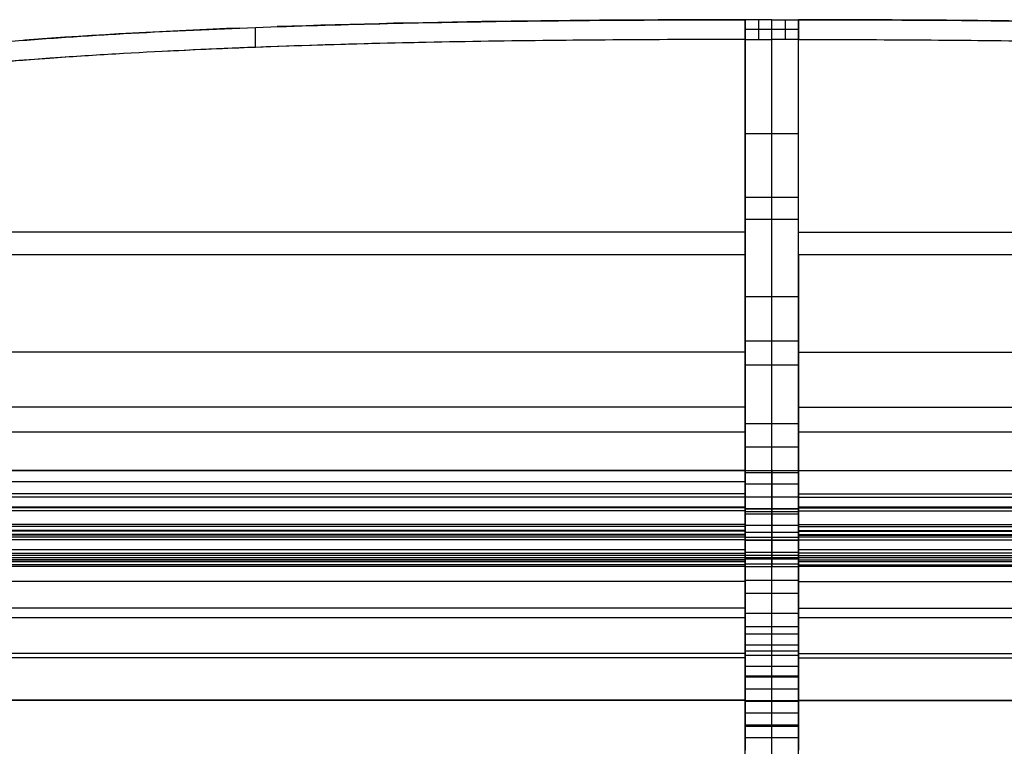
# Model space of a CAD drawing. Header units: millimetres. Extents: x -248 to 248, y -256 to 255.
# Tile 44 of 64: x -113 to 35, y 136 to 245. Entities that reach past the tile are written whole.
import ezdxf

# ---------------------------------------------------------------- set-up
doc = ezdxf.new("R2010")
doc.units = ezdxf.units.MM
doc.layers.add('Défaut', color=7, linetype='Continuous', true_color=0x000000)

msp = doc.modelspace()

# ---------------------------------------------------------------- linework, layer by layer
at = {"layer": 'Défaut'}
for points, degree, knots in [([(-152.36, 237.31, 793.59), (-149.34, 237.82, 794.2), (-146.31, 238.29, 794.74), (-140.23, 239.14, 795.75), (-137.17, 239.53, 796.2), (-127.99, 240.6, 797.45), (-121.83, 241.2, 798.13), (-112.57, 241.95, 798.99), (-109.47, 242.18, 799.25), (-103.29, 242.61, 799.73), (-100.19, 242.8, 799.94), (-90.9, 243.33, 800.54), (-84.71, 243.61, 800.86), (-66.11, 244.33, 801.66), (-53.69, 244.62, 801.98), (-28.86, 244.98, 802.38), (-16.43, 245.05, 802.45), (-4, 245.06, 802.46)], 3, [0, 0, 0, 0, 9.324033, 9.324033, 18.648066, 18.648066, 37.296133, 37.296133, 46.620166, 46.620166, 55.944199, 55.944199, 74.592266, 74.592266, 111.888398, 111.888398, 149.184531, 149.184531, 149.184531, 149.184531]), ([(-4, 177.53, 477.24), (-4, 174.78, 505.88), (-4, 172.04, 534.52), (-4, 168.95, 566.74), (-4, 168.6, 570.32), (-4, 167.95, 577.48), (-4, 167.69, 581.07), (-4, 167.12, 591.84), (-4, 166.99, 599.03), (-4, 167.39, 620.61), (-4, 168.69, 634.97), (-4, 173.34, 663.36), (-4, 176.69, 677.39), (-4, 185.36, 704.82), (-4, 190.68, 718.22), (-4, 203.2, 744.13), (-4, 210.39, 756.63), (-4, 226.48, 780.47), (-4, 235.39, 791.82), (-4, 245.06, 802.46)], 3, [0, 0, 0, 0, 86.354687, 86.354687, 97.149023, 97.149023, 107.943359, 107.943359, 129.532031, 129.532031, 172.709374, 172.709374, 215.886718, 215.886718, 259.064062, 259.064062, 302.241405, 302.241405, 345.418749, 345.418749, 345.418749, 345.418749]), ([(0, 177.53, 477.24), (0, 174.78, 505.88), (0, 172.04, 534.52), (0, 168.95, 566.74), (0, 168.6, 570.32), (0, 167.95, 577.48), (0, 167.69, 581.07), (0, 167.12, 591.84), (0, 166.99, 599.03), (0, 167.39, 620.61), (0, 168.69, 634.97), (0, 173.34, 663.36), (0, 176.69, 677.39), (0, 185.36, 704.82), (0, 190.68, 718.22), (0, 203.2, 744.13), (0, 210.39, 756.63), (0, 226.48, 780.47), (0, 235.39, 791.82), (0, 245.06, 802.46)], 3, [0, 0, 0, 0, 86.306865, 86.306865, 97.095223, 97.095223, 107.883582, 107.883582, 129.460298, 129.460298, 172.613731, 172.613731, 215.767163, 215.767163, 258.920596, 258.920596, 302.074029, 302.074029, 345.227461, 345.227461, 345.227461, 345.227461]), ([(4, 177.53, 477.24), (4, 175.67, 496.65), (4, 173.81, 516.06), (4, 171.02, 545.18), (4, 170.09, 554.88), (4, 168.93, 567.01), (4, 168.69, 569.44), (4, 168.23, 574.29), (4, 168.02, 576.72), (4, 167.5, 584.02), (4, 167.26, 588.88), (4, 166.7, 613.25), (4, 168.16, 632.79), (4, 174.83, 671.22), (4, 180.05, 690.11), (4, 194.05, 726.53), (4, 202.83, 744.05), (4, 222.58, 775.42), (4, 233.25, 789.46), (4, 245.06, 802.46), (4, 245.06, 802.46), (4, 245.06, 802.46), (4, 245.06, 802.46)], 3, [0, 0, 0, 0, 58.568489, 58.568489, 87.852733, 87.852733, 95.173795, 95.173795, 102.494856, 102.494856, 117.136978, 117.136978, 175.705467, 175.705467, 234.273956, 234.273956, 292.842445, 292.842445, 345.573812, 345.573812, 345.573812, 345.575062, 345.575062, 345.575062, 345.575062]), ([(152.36, 237.31, 793.59), (149.34, 237.82, 794.2), (146.31, 238.29, 794.74), (140.24, 239.14, 795.75), (137.19, 239.53, 796.2), (128.03, 240.6, 797.44), (121.89, 241.19, 798.12), (109.57, 242.2, 799.27), (103.38, 242.62, 799.74), (90.99, 243.32, 800.53), (84.79, 243.61, 800.85), (72.37, 244.09, 801.39), (66.16, 244.28, 801.6), (53.74, 244.59, 801.95), (47.52, 244.71, 802.08), (28.87, 244.98, 802.38), (16.44, 245.05, 802.45), (4, 245.06, 802.46)], 3, [-149.183769, -149.183769, -149.183769, -149.183769, -139.859784, -139.859784, -130.535798, -130.535798, -111.887827, -111.887827, -93.239856, -93.239856, -74.591885, -74.591885, -55.943914, -55.943914, -37.295942, -37.295942, 0, 0, 0, 0]), ([(-77.41, 243.9, 801.17), (-77.41, 242.41, 802.51), (-77.41, 240.92, 803.84), (-77.41, 240.92, 803.84), (-77.41, 240.92, 803.84)], 2, [0.000003, 0.000003, 0.000003, 1, 1, 1.000088, 1.000088, 1.000088]), ([(-4, 242.1, 805.15), (-16.43, 242.09, 805.14), (-28.86, 242.02, 805.06), (-53.7, 241.66, 804.66), (-66.11, 241.36, 804.34), (-84.72, 240.63, 803.52), (-90.91, 240.34, 803.2), (-100.2, 239.81, 802.6), (-103.3, 239.61, 802.38), (-109.49, 239.18, 801.89), (-112.58, 238.95, 801.63), (-121.84, 238.18, 800.76), (-128, 237.58, 800.07), (-137.18, 236.49, 798.81), (-140.23, 236.1, 798.35), (-146.32, 235.23, 797.33), (-149.35, 234.76, 796.77), (-152.36, 234.25, 796.16)], 3, [0, 0, 0, 0, 37.301529, 37.301529, 74.603058, 74.603058, 93.253822, 93.253822, 102.579205, 102.579205, 111.904587, 111.904587, 130.555351, 130.555351, 139.880733, 139.880733, 149.206116, 149.206116, 149.206116, 149.206116]), ([(-4, 209.84, 762.69), (-4, 219.32, 777.75), (-4, 230.13, 791.98), (-4, 242.1, 805.15), (-4, 242.1, 805.15), (-4, 242.1, 805.15), (-4, 242.1, 805.15)], 3, [292.649289, 292.649289, 292.649289, 292.649289, 345.345875, 345.345875, 345.345875, 345.346194, 345.346194, 345.346194, 345.346194]), ([(4, 215.12, 770.79), (4, 223.27, 782.87), (4, 232.3, 794.36), (4, 242.1, 805.15), (4, 242.1, 805.15), (4, 242.1, 805.15), (4, 242.1, 805.15)], 3, [0, 0, 0, 0, 43.764811, 43.764811, 43.764811, 43.765134, 43.765134, 43.765134, 43.765134]), ([(4, 242.1, 805.15), (16.44, 242.09, 805.14), (28.88, 242.02, 805.06), (47.53, 241.75, 804.76), (53.75, 241.63, 804.63), (66.17, 241.31, 804.28), (72.38, 241.12, 804.06), (84.8, 240.63, 803.52), (91, 240.34, 803.19), (103.39, 239.62, 802.39), (109.58, 239.2, 801.91), (121.9, 238.18, 800.75), (128.04, 237.58, 800.06), (137.2, 236.49, 798.8), (140.25, 236.1, 798.34), (146.32, 235.23, 797.33), (149.34, 234.76, 796.78), (152.36, 234.25, 796.16)], 3, [-149.205333, -149.205333, -149.205333, -149.205333, -111.904, -111.904, -93.253333, -93.253333, -74.602667, -74.602667, -55.952, -55.952, -37.301333, -37.301333, -18.650667, -18.650667, -9.325333, -9.325333, 0, 0, 0, 0]), ([(4, 242.1, 805.15), (4, 242.1, 805.15), (4, 242.1, 805.15), (4.11, 242.1, 805.15), (4.22, 242.1, 805.15)], 2, [-227.3416326, -227.3416326, -227.3416326, -227.3416325, -227.3416325, -227.1138197, -227.1138197, -227.1138197]), ([(4, 209.84, 762.69), (4, 219.32, 777.75), (4, 230.13, 791.98), (4, 242.1, 805.15), (4, 242.1, 805.15), (4, 242.1, 805.15), (4, 242.1, 805.15)], 3, [292.649289, 292.649289, 292.649289, 292.649289, 345.345875, 345.345875, 345.345875, 345.346194, 345.346194, 345.346194, 345.346194]), ([(-50.16, 241.69, 804.7), (-59.33, 241.51, 804.5), (-68.45, 241.26, 804.22), (-81.72, 240.75, 803.66), (-86.08, 240.56, 803.45), (-90.46, 240.34, 803.2)], 3, [-470.848434, -470.848434, -470.848434, -470.848434, -443.516434, -443.516434, -430.359123, -430.359123, -430.359123, -430.359123]), ([(-102.58, 239.65, 802.42), (-106.79, 239.38, 802.12), (-110.98, 239.08, 801.78), (-119.52, 238.38, 800.98), (-123.99, 237.97, 800.51), (-128.47, 237.49, 799.96)], 3, [-418.206963, -418.206963, -418.206963, -418.206963, -405.510123, -405.510123, -392.015682, -392.015682, -392.015682, -392.015682]), ([(-4, -241.52, 399.33), (-4, -241.39, 404.36), (-4, -241.26, 409.39), (-4, -241.1, 415.68), (-4, -241.06, 416.93), (-4, -241, 419.45), (-4, -240.97, 420.71), (-4, -240.63, 424.46), (-4, -240.18, 426.95), (-4, -238.12, 434.21), (-4, -235.82, 438.79), (-4, -229.7, 446.77), (-4, -225.87, 450.17), (-4, -217.23, 455.33), (-4, -212.41, 457.08), (-4, -206.21, 458.09), (-4, -204.96, 458.23), (-4, -202.44, 458.37), (-4, -201.19, 458.38), (-4, -197.41, 458.33), (-4, -194.9, 458.19), (-4, -182.34, 457.55), (-4, -172.29, 457.03), (-4, -122.04, 454.48), (-4, -81.84, 452.47), (-4, -1.44, 448.45), (-4, 38.76, 446.44), (-4, 89, 443.89), (-4, 99.05, 443.38), (-4, 114.13, 442.6), (-4, 119.15, 442.35), (-4, 126.69, 441.96), (-4, 129.2, 441.83), (-4, 132.97, 441.64), (-4, 134.23, 441.57), (-4, 136.74, 441.44), (-4, 137.99, 441.37), (-4, 140.51, 441.27), (-4, 141.76, 441.22), (-4, 144.28, 441.19), (-4, 145.54, 441.2), (-4, 148.05, 441.34), (-4, 149.3, 441.46), (-4, 151.78, 441.89), (-4, 153.01, 442.19), (-4, 156.62, 443.29), (-4, 158.95, 444.27), (-4, 163.31, 446.78), (-4, 165.35, 448.28), (-4, 170.88, 453.42), (-4, 173.75, 457.71), (-4, 177.32, 467.12), (-4, 178.01, 472.24), (-4, 177.53, 477.24)], 3, [0, 0, 0, 0, 15.112099, 15.112099, 18.890124, 18.890124, 22.668148, 22.668148, 30.224198, 30.224198, 45.336297, 45.336297, 60.448396, 60.448396, 75.560495, 75.560495, 79.33852, 79.33852, 83.116544, 83.116544, 90.672594, 90.672594, 120.896792, 120.896792, 241.793584, 241.793584, 362.690376, 362.690376, 392.914574, 392.914574, 408.026673, 408.026673, 415.582722, 415.582722, 419.360747, 419.360747, 423.138772, 423.138772, 426.916797, 426.916797, 430.694821, 430.694821, 434.472846, 434.472846, 438.250871, 438.250871, 445.80692, 445.80692, 453.36297, 453.36297, 468.475069, 468.475069, 483.587168, 483.587168, 483.587168, 483.587168]), ([(0, -241.52, 399.33), (0, -241.39, 404.36), (0, -241.26, 409.39), (0, -241.1, 415.68), (0, -241.06, 416.93), (0, -241, 419.45), (0, -240.97, 420.71), (0, -240.63, 424.46), (0, -240.18, 426.95), (0, -238.12, 434.21), (0, -235.82, 438.79), (0, -229.7, 446.77), (0, -225.87, 450.17), (0, -217.23, 455.33), (0, -212.41, 457.08), (0, -206.21, 458.09), (0, -204.96, 458.23), (0, -202.44, 458.37), (0, -201.19, 458.38), (0, -197.41, 458.33), (0, -194.9, 458.19), (0, -182.34, 457.55), (0, -172.29, 457.03), (0, -122.04, 454.48), (0, -81.84, 452.47), (0, -1.44, 448.45), (0, 38.76, 446.44), (0, 89, 443.89), (0, 99.05, 443.38), (0, 114.13, 442.6), (0, 119.15, 442.35), (0, 126.69, 441.96), (0, 129.2, 441.83), (0, 132.97, 441.64), (0, 134.23, 441.57), (0, 136.74, 441.44), (0, 137.99, 441.37), (0, 140.51, 441.27), (0, 141.76, 441.22), (0, 144.28, 441.19), (0, 145.54, 441.2), (0, 148.05, 441.34), (0, 149.3, 441.46), (0, 151.78, 441.89), (0, 153.01, 442.19), (0, 156.62, 443.29), (0, 158.95, 444.27), (0, 163.31, 446.78), (0, 165.35, 448.28), (0, 170.88, 453.42), (0, 173.75, 457.71), (0, 177.32, 467.12), (0, 178.01, 472.24), (0, 177.53, 477.24)], 3, [0, 0, 0, 0, 15.093693, 15.093693, 18.867116, 18.867116, 22.640539, 22.640539, 30.187386, 30.187386, 45.281078, 45.281078, 60.374771, 60.374771, 75.468464, 75.468464, 79.241887, 79.241887, 83.015311, 83.015311, 90.562157, 90.562157, 120.749543, 120.749543, 241.499085, 241.499085, 362.248628, 362.248628, 392.436014, 392.436014, 407.529706, 407.529706, 415.076553, 415.076553, 418.849976, 418.849976, 422.623399, 422.623399, 426.396822, 426.396822, 430.170246, 430.170246, 433.943669, 433.943669, 437.717092, 437.717092, 445.263939, 445.263939, 452.810785, 452.810785, 467.904478, 467.904478, 482.998171, 482.998171, 482.998171, 482.998171]), ([(4, -241.52, 399.33), (4, -241.43, 402.7), (4, -241.35, 406.06), (4, -241.2, 411.48), (4, -241.15, 413.53), (4, -241.07, 416.6), (4, -241.04, 417.63), (4, -240.99, 419.68), (4, -240.96, 420.7), (4, -240.71, 423.76), (4, -240.38, 425.79), (4, -239.43, 429.78), (4, -238.8, 431.73), (4, -236.46, 437.42), (4, -234.32, 440.97), (4, -229.06, 447.25), (4, -225.94, 449.98), (4, -219.02, 454.37), (4, -215.22, 456.04), (4, -209.28, 457.59), (4, -205.23, 458.37), (4, -199.08, 458.4), (4, -85.33, 452.57), (4, 28.73, 447.03), (4, 143.09, 441.11), (4, 150.17, 441.31), (4, 154.74, 442.64), (4, 161.31, 445.24), (4, 165.3, 447.94), (4, 171.81, 454.75), (4, 174.32, 458.86), (4, 177.41, 467.77), (4, 177.98, 472.55), (4, 177.53, 477.24)], 3, [0, 0, 0, 0, 10.115546, 10.115546, 16.271269, 16.271269, 19.34913, 19.34913, 22.426992, 22.426992, 28.582715, 28.582715, 34.738438, 34.738438, 47.049885, 47.049885, 59.361331, 59.361331, 71.672777, 71.672777, 77.8285, 83.984224, 90.139947, 419.875759, 426.954189, 434.032619, 441.111048, 441.111048, 455.267908, 455.267908, 469.424767, 469.424767, 483.581627, 483.581627, 483.581627, 483.581627]), ([(4, 175.86, 463.31), (97.95, 175.86, 463.31), (191.9, 175.86, 463.31), (191.9, 175.86, 463.31), (191.9, 175.86, 463.31)], 2, [-205.130639, -205.130639, -205.130639, 0, 0, 0, 0, 0]), ([(-50.47, 173.54, 476.86), (-120.9, 173.54, 476.86), (-191.32, 173.54, 476.86), (-191.32, 173.54, 476.86), (-191.32, 173.54, 476.86)], 2, [-154.239894, -154.239894, -154.239894, 0, 0, 0.000067, 0.000067, 0.000067]), ([(-4, 172.08, 464.62), (-4, 173.44, 468.53), (-4, 173.94, 472.75), (-4, 173.54, 476.86), (-4, 173.54, 476.86), (-4, 173.54, 476.86), (-4, 173.54, 476.86)], 3, [0, 0, 0, 0, 12.513978, 12.513978, 12.513978, 12.515827, 12.515827, 12.515827, 12.515827]), ([(-4, 165.31, 562.78), (-4, 168.06, 534.14), (-4, 170.8, 505.5), (-4, 173.54, 476.86), (-4, 173.54, 476.86), (-4, 173.54, 476.86), (-4, 173.54, 476.86)], 3, [0, 0, 0, 0, 86.308472, 86.308472, 86.308472, 86.308503, 86.308503, 86.308503, 86.308503]), ([(-4, 173.54, 476.86), (0, 173.54, 476.86), (4, 173.54, 476.86), (4, 173.54, 476.86), (4, 173.54, 476.86)], 2, [0, 0, 0, 8, 8, 8, 8, 8]), ([(0, 173.54, 476.86), (0, 173.54, 476.86), (0, 173.54, 476.86), (0, 173.54, 476.86), (0, 170.8, 505.5), (0, 168.06, 534.14), (0, 165.31, 562.78)], 3, [-0.001898, -0.001898, -0.001898, -0.001898, -0.001867, -0.001867, -0.001867, 86.306808, 86.306808, 86.306808, 86.306808]), ([(4, 171.8, 463.83), (4, 173.36, 467.96), (4, 173.97, 472.47), (4, 173.54, 476.86), (4, 173.54, 476.86), (4, 173.54, 476.86), (4, 173.54, 476.86)], 3, [467.904478, 467.904478, 467.904478, 467.904478, 482.998171, 482.998171, 482.998171, 483.000281, 483.000281, 483.000281, 483.000281]), ([(4, 165.31, 562.78), (4, 166.2, 553.55), (4, 167.08, 544.32), (4, 167.97, 535.09), (4, 169.83, 515.68), (4, 171.68, 496.27), (4, 173.54, 476.86), (4, 173.54, 476.86), (4, 173.54, 476.86), (4, 173.54, 476.86)], 3, [-86.308503, -86.308503, -86.308503, -86.308503, -58.497087, -58.497087, -58.497087, -0.001828, -0.001828, -0.001828, 0, 0, 0, 0]), ([(-4, 172.08, 464.62), (-97.95, 172.08, 464.62), (-191.9, 172.08, 464.62), (-191.9, 172.08, 464.62), (-191.9, 172.08, 464.62)], 2, [0, 0, 0, 187.903184, 187.903184, 187.903197, 187.903197, 187.903197]), ([(-4, 171.8, 463.83), (-4, 171.8, 463.83), (-4, 171.8, 463.83), (0, 171.8, 463.83), (4, 171.8, 463.83)], 2, [0, 0, 0, 0, 0, 8, 8, 8]), ([(-4, 171.8, 463.83), (-4, 171.8, 463.83), (-4, 171.8, 463.83), (-4, 171.8, 463.83), (-4, 170.43, 460.23), (-4, 168.33, 456.89), (-4, 165.67, 454.11)], 3, [-11.65346, -11.65346, -11.65346, -11.65346, -11.652133, -11.652133, -11.652133, 0, 0, 0, 0]), ([(-4, 165.67, 454.11), (-4, 168.33, 456.89), (-4, 170.43, 460.23), (-4, 171.8, 463.83), (-4, 171.8, 463.83), (-4, 171.8, 463.83), (-4, 171.8, 463.83)], 3, [454.731297, 454.731297, 454.731297, 454.731297, 467.904478, 467.904478, 467.904478, 467.905976, 467.905976, 467.905976, 467.905976]), ([(191.9, 172.08, 464.62), (191.9, 172.08, 464.62), (191.9, 172.08, 464.62), (97.95, 172.08, 464.62), (4, 172.08, 464.62)], 2, [0, 0, 0, 0.000012, 0.000012, 187.903197, 187.903197, 187.903197]), ([(4, 164.47, 452.93), (4, 167.7, 455.92), (4, 170.23, 459.71), (4, 171.8, 463.83), (4, 171.8, 463.83), (4, 171.8, 463.83), (4, 171.8, 463.83)], 3, [452.811504, 452.811504, 452.811504, 452.811504, 467.904478, 467.904478, 467.904478, 467.904478, 467.904478, 467.904478, 467.904478]), ([(-4, 169.44, 459.02), (-98.12, 169.44, 459.02), (-192.25, 169.44, 459.02), (-192.25, 169.44, 459.02), (-192.25, 169.44, 459.02)], 2, [-205.130639, -205.130639, -205.130639, 0, 0, 0.000009, 0.000009, 0.000009]), ([(4, 169.44, 459.02), (98.12, 169.44, 459.02), (192.25, 169.44, 459.02), (192.25, 169.44, 459.02), (192.25, 169.44, 459.02)], 2, [-205.130639, -205.130639, -205.130639, 0, 0, 0.000009, 0.000009, 0.000009]), ([(4, 168.12, 533.44), (4, 168.07, 533.99), (4, 168.02, 534.54), (4, 167.97, 535.09), (4, 167.04, 544.8), (4, 166.11, 554.5), (4, 165.18, 564.21)], 3, [56.868669, 56.868669, 56.868669, 56.868669, 58.529858, 58.529858, 58.529858, 87.794787, 87.794787, 87.794787, 87.794787]), ([(-228.34, 165.18, 564.21), (-228.34, 165.18, 564.21), (-228.34, 165.18, 564.21), (-116.17, 165.18, 564.21), (-4, 165.18, 564.21)], 2, [0, 0, 0, 0.000137, 0.000137, 224.34026, 224.34026, 224.34026]), ([(228.34, 165.18, 564.21), (228.34, 165.18, 564.21), (228.34, 165.18, 564.21), (116.17, 165.18, 564.21), (4, 165.18, 564.21)], 2, [-224.34026, -224.34026, -224.34026, -224.340123, -224.340123, 0, 0, 0]), ([(-4, 164.48, 571.48), (-116.04, 164.48, 571.48), (-228.09, 164.48, 571.48), (-228.09, 164.48, 571.48), (-228.09, 164.48, 571.48)], 2, [0, 0, 0, 224.089963, 224.089963, 224.090179, 224.090179, 224.090179]), ([(-4, 163.86, 578.86), (-115.92, 163.86, 578.86), (-227.84, 163.86, 578.86), (-227.84, 163.86, 578.86), (-227.84, 163.86, 578.86)], 2, [-223.841886, -223.841886, -223.841886, -0.000029, -0.000029, 0, 0, 0]), ([(-4, 164.47, 452.93), (-4, 164.47, 452.93), (-4, 164.47, 452.93), (-4, 164.47, 452.93), (-4, 162.85, 451.42), (-4, 161.06, 450.1), (-4, 159.14, 449)], 3, [0, 0, 0, 0, 0.000997, 0.000997, 0.000997, 6.651947, 6.651947, 6.651947, 6.651947]), ([(-4, 159.14, 449), (-4, 161.06, 450.1), (-4, 162.85, 451.42), (-4, 164.47, 452.93), (-4, 164.47, 452.93), (-4, 164.47, 452.93), (-4, 164.47, 452.93)], 3, [445.264516, 445.264516, 445.264516, 445.264516, 452.810785, 452.810785, 452.810785, 452.811777, 452.811777, 452.811777, 452.811777]), ([(-4, 163.15, 593.67), (-4, 163.22, 590.59), (-4, 163.34, 587.51), (-4, 163.51, 584.44), (-4, 163.61, 582.58), (-4, 163.72, 580.72), (-4, 163.86, 578.86)], 3, [0, 0, 0, 0, 9.229975, 9.229975, 9.229975, 14.818966, 14.818966, 14.818966, 14.818966]), ([(0, 164.29, 573.53), (0, 163.96, 577.17), (0, 163.7, 580.81), (0, 163.51, 584.44), (0, 163.12, 591.72), (0, 162.99, 599.01), (0, 163.12, 606.3)], 3, [97.095165, 97.095165, 97.095165, 97.095165, 107.883582, 107.883582, 107.883582, 129.460231, 129.460231, 129.460231, 129.460231]), ([(228.09, 164.48, 571.48), (228.09, 164.48, 571.48), (228.09, 164.48, 571.48), (116.04, 164.48, 571.48), (4, 164.48, 571.48)], 2, [0, 0, 0, 0.000216, 0.000216, 224.090179, 224.090179, 224.090179]), ([(227.84, 163.86, 578.86), (227.84, 163.86, 578.86), (227.84, 163.86, 578.86), (115.92, 163.86, 578.86), (4, 163.86, 578.86)], 2, [0, 0, 0, 0.000029, 0.000029, 223.841886, 223.841886, 223.841886]), ([(-4, 163.41, 586.26), (-115.8, 163.41, 586.26), (-227.6, 163.41, 586.26), (-227.6, 163.41, 586.26), (-227.6, 163.41, 586.26)], 2, [-227.341633, -227.341633, -227.341633, 0, 0, 0.000001, 0.000001, 0.000001]), ([(4, 163.41, 586.26), (115.8, 163.41, 586.26), (227.6, 163.41, 586.26), (227.6, 163.41, 586.26), (227.6, 163.41, 586.26)], 2, [-227.341633, -227.341633, -227.341633, 0, 0, 0.000001, 0.000001, 0.000001]), ([(-4, 160.93, 450.11), (-98.49, 160.93, 450.11), (-192.97, 160.93, 450.11), (-192.97, 160.93, 450.11), (-192.97, 160.93, 450.11)], 2, [-205.130639, -205.130639, -205.130639, 0, 0, 0.000106, 0.000106, 0.000106]), ([(4, 160.93, 450.11), (98.49, 160.93, 450.11), (192.97, 160.93, 450.11), (192.97, 160.93, 450.11), (192.97, 160.93, 450.11)], 2, [-205.130639, -205.130639, -205.130639, 0, 0, 0.000106, 0.000106, 0.000106]), ([(4, 149.86, 445.62), (4, 149.75, 445.6), (4, 149.63, 445.58), (4, 148.57, 445.41), (4, 147.59, 445.32), (4, 146.58, 445.26)], 3, [0, 0, 0, 0, 0.362044, 0.362044, 3.305611, 3.305611, 3.305611, 3.305611]), ([(4, 146.58, 445.26), (4, 145.47, 445.2), (4, 144.32, 445.19), (4, 143.12, 445.21), (4, 143.09, 445.21), (4, 143.07, 445.21)], 3, [0, 0, 0, 0, 3.445593, 3.445593, 3.509116, 3.509116, 3.509116, 3.509116]), ([(-4, 143.14, 445.21), (-98.94, 143.14, 445.21), (-193.88, 143.14, 445.21), (-193.88, 143.14, 445.21), (-193.88, 143.14, 445.21)], 2, [-205.130639, -205.130639, -205.130639, 0, 0, 0.000005, 0.000005, 0.000005]), ([(4, 143.09, 441.21), (98.94, 143.09, 441.21), (193.88, 143.09, 441.21), (193.88, 143.09, 441.21), (193.88, 143.09, 441.21)], 2, [-205.130639, -205.130639, -205.130639, 0, 0, 0.000022, 0.000022, 0.000022]), ([(4, 139.42, 445.32), (4, 138.37, 445.36), (4, 137.31, 445.42), (4, 136.05, 445.48), (4, 135.87, 445.49), (4, 135.69, 445.5)], 3, [0, 0, 0, 0, 3.201953, 3.201953, 3.740772, 3.740772, 3.740772, 3.740772])]:
    msp.add_open_spline(points, degree=degree, knots=knots, dxfattribs=at)
for points, degree in [([(-4, 245.06, 802.46), (-27.03, 245.04, 802.44), (-51.04, 244.82, 802.21), (-74.08, 244.02, 801.31)], 3), ([(-4, 245.06, 802.46), (-4.42, 245.06, 802.46), (-4.84, 245.06, 802.46)], 2), ([(0, 245.06, 802.46), (-2, 245.06, 802.46), (-4, 245.06, 802.46)], 2), ([(-4, 245.06, 802.46), (-4, 243.58, 803.81), (-4, 242.1, 805.15)], 2), ([(-4, 245.06, 802.46), (-4, 243.58, 803.81), (-4, 242.1, 805.15)], 2), ([(-2, 245.06, 802.46), (-2, 243.58, 803.81), (-2, 242.1, 805.15)], 2), ([(0, 242.1, 805.15), (0, 243.58, 803.81), (0, 245.06, 802.46)], 2), ([(0, 245.06, 802.46), (2, 245.06, 802.46), (4, 245.06, 802.46)], 2), ([(2, 245.06, 802.46), (2, 243.58, 803.81), (2, 242.1, 805.15)], 2), ([(4, 245.06, 802.46), (4, 243.58, 803.81), (4, 242.1, 805.15)], 2), ([(4, 245.06, 802.46), (4, 243.58, 803.81), (4, 242.1, 805.15)], 2), ([(4, 245.06, 802.46), (27.37, 245.04, 802.44), (51.75, 244.82, 802.2), (75.1, 243.98, 801.27)], 3), ([(4, 245.06, 802.46), (4.42, 245.06, 802.46), (4.84, 245.06, 802.46)], 2), ([(-79.66, 243.81, 801.08), (-90.32, 243.39, 800.6), (-101.24, 242.81, 799.96), (-111.87, 242, 799.04)], 3), ([(0, 243.58, 803.81), (-2, 243.58, 803.81), (-4, 243.58, 803.81)], 2), ([(4, 243.58, 803.81), (2, 243.58, 803.81), (0, 243.58, 803.81)], 2), ([(-4, 242.1, 805.15), (-12.52, 242.09, 805.14), (-21.16, 242.06, 805.11), (-29.84, 241.98, 805.01)], 3), ([(-4, 242.1, 805.15), (-4.11, 242.1, 805.15), (-4.22, 242.1, 805.15)], 2), ([(-4, 242.1, 805.15), (-2, 242.1, 805.15), (0, 242.1, 805.15)], 2), ([(-4, 242.1, 805.15), (-4, 232.3, 794.36), (-4, 223.28, 782.87), (-4, 215.12, 770.79)], 3), ([(4, 242.1, 805.15), (2, 242.1, 805.15), (0, 242.1, 805.15)], 2), ([(0, 215.12, 770.79), (0, 223.28, 782.87), (0, 232.3, 794.36), (0, 242.1, 805.15)], 3), ([(4, 242.1, 805.15), (12.52, 242.09, 805.14), (21.16, 242.06, 805.11), (29.85, 241.98, 805.01)], 3), ([(4, 227.99, 788.46), (0, 227.99, 788.46), (-4, 227.99, 788.46)], 2), ([(4, 218.43, 768.55), (0, 218.43, 768.55), (-4, 218.43, 768.55)], 2), ([(4, 215.12, 770.79), (0, 215.12, 770.79), (-4, 215.12, 770.79)], 2), ([(-4, 215.12, 770.79), (-4, 213.32, 768.12), (-4, 211.55, 765.42), (-4, 209.84, 762.69)], 3), ([(0, 193.34, 732.91), (0, 199.68, 746.04), (0, 206.96, 758.71), (0, 215.12, 770.79)], 3), ([(4, 209.84, 762.69), (4, 211.55, 765.42), (4, 213.32, 768.12), (4, 215.12, 770.79)], 3), ([(-4, 213.22, 760.56), (-106.89, 213.22, 760.56), (-209.77, 213.22, 760.56)], 2), ([(4, 213.22, 760.56), (106.89, 213.22, 760.56), (209.77, 213.22, 760.56)], 2), ([(-4, 209.84, 762.69), (-106.89, 209.84, 762.69), (-209.77, 209.84, 762.69)], 2), ([(-4, 209.84, 762.69), (-4, 203.79, 753.08), (-4, 198.28, 743.14), (-4, 193.34, 732.91)], 3), ([(-4, 183.31, 709.76), (-4, 190.41, 728.21), (-4, 199.3, 745.96), (-4, 209.84, 762.69)], 3), ([(209.77, 209.84, 762.69), (106.89, 209.84, 762.69), (4, 209.84, 762.69)], 2), ([(4, 209.84, 762.69), (4, 203.79, 753.08), (4, 198.28, 743.14), (4, 193.34, 732.91)], 3), ([(4, 183.31, 709.76), (4, 190.41, 728.21), (4, 199.3, 745.96), (4, 209.84, 762.69)], 3), ([(4, 203.55, 752.24), (0, 203.55, 752.24), (-4, 203.55, 752.24)], 2), ([(4, 196.94, 731.17), (0, 196.94, 731.17), (-4, 196.94, 731.17)], 2), ([(-4, 195.29, 736.87), (-111.23, 195.29, 736.87), (-218.45, 195.29, 736.87)], 2), ([(4, 195.29, 736.87), (111.23, 195.29, 736.87), (218.45, 195.29, 736.87)], 2), ([(4, 193.34, 732.91), (0, 193.34, 732.91), (-4, 193.34, 732.91)], 2), ([(-4, 193.34, 732.91), (-4, 189.68, 725.34), (-4, 186.33, 717.61), (-4, 183.31, 709.76)], 3), ([(0, 177.21, 692.31), (0, 181.6, 706.21), (0, 187, 719.79), (0, 193.34, 732.91)], 3), ([(4, 193.34, 732.91), (4, 189.68, 725.34), (4, 186.33, 717.61), (4, 183.31, 709.76)], 3), ([(-4, 187.05, 708.32), (-112.99, 187.05, 708.32), (-221.99, 187.05, 708.32)], 2), ([(4, 187.05, 708.32), (112.99, 187.05, 708.32), (221.99, 187.05, 708.32)], 2), ([(4, 184.54, 712.9), (0, 184.54, 712.9), (-4, 184.54, 712.9)], 2), ([(-4, 183.31, 709.76), (-112.99, 183.31, 709.76), (-221.99, 183.31, 709.76)], 2), ([(-4, 183.31, 709.76), (-4, 181.1, 704), (-4, 179.07, 698.19), (-4, 177.21, 692.31)], 3), ([(4, 183.31, 709.76), (4, 181.1, 704), (4, 179.07, 698.19), (4, 177.21, 692.31)], 3), ([(221.99, 183.31, 709.76), (112.99, 183.31, 709.76), (4, 183.31, 709.76)], 2), ([(4, 177.21, 692.31), (4, 179.07, 698.19), (4, 181.1, 704), (4, 183.31, 709.76)], 3), ([(4, 181.02, 691.1), (0, 181.02, 691.1), (-4, 181.02, 691.1)], 2), ([(-191.32, 177.53, 477.24), (-97.66, 177.53, 477.24), (-4, 177.53, 477.24)], 2), ([(-4, 177.53, 477.24), (-82.64, 177.53, 477.24), (-161.28, 177.53, 477.24)], 2), ([(-4, 177.53, 477.24), (0, 177.53, 477.24), (4, 177.53, 477.24)], 2), ([(4, 177.21, 692.31), (0, 177.21, 692.31), (-4, 177.21, 692.31)], 2), ([(-4, 177.21, 692.31), (-4, 173.11, 679.34), (-4, 169.88, 666.1), (-4, 167.55, 652.69)], 3), ([(-4, 167.55, 652.69), (-4, 169.88, 666.09), (-4, 173.11, 679.34), (-4, 177.21, 692.31)], 3), ([(0, 167.07, 649.81), (0, 169.42, 664.2), (0, 172.82, 678.41), (0, 177.21, 692.31)], 3), ([(4, 177.53, 477.24), (97.66, 177.53, 477.24), (191.32, 177.53, 477.24)], 2), ([(4, 177.21, 692.31), (4, 173.11, 679.34), (4, 169.88, 666.09), (4, 167.55, 652.69)], 3), ([(-4, 175.86, 463.31), (-97.95, 175.86, 463.31), (-191.9, 175.86, 463.31)], 2), ([(-4, 175.54, 462.41), (0, 175.54, 462.41), (4, 175.54, 462.41)], 2), ([(-4, 174.04, 681.61), (-113.97, 174.04, 681.61), (-223.94, 174.04, 681.61)], 2), ([(4, 174.04, 681.61), (113.97, 174.04, 681.61), (223.94, 174.04, 681.61)], 2), ([(-4, 173.54, 476.86), (-66.44, 173.54, 476.86), (-128.88, 173.54, 476.86), (-191.32, 173.54, 476.86)], 3), ([(-4, 173.54, 476.86), (-97.66, 173.54, 476.86), (-191.32, 173.54, 476.86)], 2), ([(4, 173.54, 476.86), (0, 173.54, 476.86), (-4, 173.54, 476.86)], 2), ([(4, 173.54, 476.86), (0, 173.54, 476.86), (-4, 173.54, 476.86)], 2), ([(4, 173.54, 476.86), (4, 173.94, 472.75), (4, 173.44, 468.53), (4, 172.08, 464.62)], 3), ([(4, 173.54, 476.86), (66.44, 173.54, 476.86), (128.88, 173.54, 476.86), (191.32, 173.54, 476.86)], 3), ([(4, 173.54, 476.86), (97.66, 173.54, 476.86), (191.32, 173.54, 476.86)], 2), ([(-4, 171.95, 535.47), (-116.67, 171.95, 535.47), (-229.34, 171.95, 535.47)], 2), ([(-4, 171.49, 652.01), (-114.65, 171.49, 652.01), (-225.29, 171.49, 652.01)], 2), ([(-4, 171.8, 463.83), (-4, 171.9, 464.1), (-4, 171.99, 464.36), (-4, 172.08, 464.62)], 3), ([(4, 171.8, 463.83), (0, 171.8, 463.83), (-4, 171.8, 463.83)], 2), ([(4, 171.37, 671.24), (0, 171.37, 671.24), (-4, 171.37, 671.24)], 2), ([(4, 172.08, 464.62), (4, 171.99, 464.36), (4, 171.9, 464.1), (4, 171.8, 463.84)], 3), ([(4, 171.95, 535.47), (116.67, 171.95, 535.47), (229.34, 171.95, 535.47)], 2), ([(4, 171.8, 463.83), (4, 170.43, 460.23), (4, 168.33, 456.89), (4, 165.67, 454.11)], 3), ([(4, 171.8, 463.84), (4, 171.8, 463.83), (4, 171.8, 463.83), (4, 171.8, 463.83)], 3), ([(4, 171.49, 652.01), (114.65, 171.49, 652.01), (225.29, 171.49, 652.01)], 2), ([(4, 171.01, 649.17), (0, 171.01, 649.17), (-4, 171.01, 649.17)], 2), ([(-4, 169.16, 564.59), (-116.17, 169.16, 564.59), (-228.34, 169.16, 564.59)], 2), ([(-4, 168.46, 571.87), (-116.04, 168.46, 571.87), (-228.09, 168.46, 571.87)], 2), ([(-4, 168.56, 451.34), (-98.31, 168.56, 451.34), (-192.61, 168.56, 451.34)], 2), ([(4, 169.3, 563.16), (0, 169.3, 563.16), (-4, 169.3, 563.16)], 2), ([(4, 168.27, 573.9), (0, 168.27, 573.9), (-4, 168.27, 573.9)], 2), ([(4, 169.16, 564.59), (116.17, 169.16, 564.59), (228.34, 169.16, 564.59)], 2), ([(4, 168.56, 451.34), (98.31, 168.56, 451.34), (192.61, 168.56, 451.34)], 2), ([(4, 168.46, 571.87), (116.04, 168.46, 571.87), (228.09, 168.46, 571.87)], 2), ([(-4, 167.97, 535.09), (-116.67, 167.97, 535.09), (-229.34, 167.97, 535.09)], 2), ([(-4, 167.85, 579.15), (-115.92, 167.85, 579.15), (-227.84, 167.85, 579.15)], 2), ([(-4, 167.15, 593.76), (-115.68, 167.15, 593.76), (-227.36, 167.15, 593.76)], 2), ([(-4, 167.55, 652.69), (-114.65, 167.55, 652.69), (-225.29, 167.55, 652.69)], 2), ([(-4, 167.55, 652.69), (-4, 167.39, 651.73), (-4, 167.22, 650.77), (-4, 167.07, 649.81)], 3), ([(4, 167.5, 584.66), (0, 167.5, 584.66), (-4, 167.5, 584.66)], 2), ([(-4, 167.19, 450), (0, 167.19, 450), (4, 167.19, 450)], 2), ([(4, 167.12, 606.23), (0, 167.12, 606.23), (-4, 167.12, 606.23)], 2), ([(4, 167.07, 649.81), (0, 167.07, 649.81), (-4, 167.07, 649.81)], 2), ([(-4, 167.07, 649.81), (-4, 164.71, 635.43), (-4, 163.39, 620.87), (-4, 163.12, 606.3)], 3), ([(0, 163.12, 606.3), (0, 163.39, 620.87), (0, 164.71, 635.43), (0, 167.07, 649.81)], 3), ([(4, 167.97, 535.09), (116.67, 167.97, 535.09), (229.34, 167.97, 535.09)], 2), ([(4, 167.85, 579.15), (115.92, 167.85, 579.15), (227.84, 167.85, 579.15)], 2), ([(4, 167.55, 652.69), (4, 167.39, 651.73), (4, 167.22, 650.77), (4, 167.07, 649.81)], 3), ([(225.29, 167.55, 652.69), (114.65, 167.55, 652.69), (4, 167.55, 652.69)], 2), ([(4, 163.15, 593.67), (4, 162.69, 613.42), (4, 164.17, 633.22), (4, 167.55, 652.69)], 3), ([(4, 167.15, 593.76), (115.68, 167.15, 593.76), (227.36, 167.15, 593.76)], 2), ([(4, 167.07, 649.81), (4, 164.71, 635.43), (4, 163.39, 620.87), (4, 163.12, 606.3)], 3), ([(-4, 165.67, 454.11), (-98.31, 165.67, 454.11), (-192.61, 165.67, 454.11)], 2), ([(-4, 165.67, 454.11), (-4, 165.28, 453.7), (-4, 164.88, 453.31), (-4, 164.47, 452.93)], 3), ([(-4, 165.31, 562.78), (0, 165.31, 562.78), (4, 165.31, 562.78)], 2), ([(-4, 165.18, 564.21), (-4, 165.22, 563.73), (-4, 165.27, 563.25), (-4, 165.31, 562.78)], 3), ([(-4, 164.48, 571.48), (-4, 164.71, 569.05), (-4, 164.94, 566.63), (-4, 165.18, 564.21)], 3), ([(-4, 165.18, 564.21), (-4, 164.94, 566.63), (-4, 164.71, 569.06), (-4, 164.48, 571.48)], 3), ([(0, 165.31, 562.78), (0, 164.97, 566.35), (0, 164.62, 569.93), (0, 164.29, 573.53)], 3), ([(4, 165.67, 454.11), (4, 165.28, 453.7), (4, 164.88, 453.31), (4, 164.47, 452.93)], 3), ([(192.61, 165.67, 454.11), (98.31, 165.67, 454.11), (4, 165.67, 454.11)], 2), ([(4, 165.18, 564.21), (4, 165.22, 563.73), (4, 165.27, 563.25), (4, 165.31, 562.78)], 3), ([(4, 164.48, 571.48), (4, 164.71, 569.06), (4, 164.94, 566.63), (4, 165.18, 564.21)], 3), ([(4, 165.18, 564.21), (4, 164.94, 566.63), (4, 164.71, 569.06), (4, 164.48, 571.48)], 3), ([(-4, 164.83, 567.85), (-116.11, 164.83, 567.85), (-228.21, 164.83, 567.85)], 2), ([(-4, 164.15, 575.17), (-115.98, 164.15, 575.17), (-227.97, 164.15, 575.17)], 2), ([(-4, 163.91, 623.29), (-115.2, 163.91, 623.29), (-226.4, 163.91, 623.29)], 2), ([(4, 164.8, 568.14), (0, 164.8, 568.14), (-4, 164.8, 568.14)], 2), ([(-4, 164.29, 573.53), (-4, 164.35, 572.85), (-4, 164.42, 572.17), (-4, 164.48, 571.48)], 3), ([(-4, 164.48, 571.48), (-4, 164.41, 572.17), (-4, 164.35, 572.85), (-4, 164.29, 573.53)], 3), ([(4, 164.47, 452.93), (0, 164.47, 452.93), (-4, 164.47, 452.93)], 2), ([(-4, 164.47, 452.93), (0, 164.47, 452.93), (4, 164.47, 452.93)], 2), ([(4, 164.31, 628.13), (0, 164.31, 628.13), (-4, 164.31, 628.13)], 2), ([(4, 164.29, 573.53), (0, 164.29, 573.53), (-4, 164.29, 573.53)], 2), ([(-4, 163.86, 578.86), (-4, 163.98, 577.09), (-4, 164.13, 575.31), (-4, 164.29, 573.53)], 3), ([(-4, 163.86, 578.86), (-4, 163.5, 583.79), (-4, 163.27, 588.73), (-4, 163.15, 593.67)], 3), ([(4, 164.83, 567.85), (116.11, 164.83, 567.85), (228.21, 164.83, 567.85)], 2), ([(4, 164.29, 573.53), (4, 164.35, 572.85), (4, 164.41, 572.17), (4, 164.48, 571.48)], 3), ([(4, 164.47, 452.93), (4, 162.85, 451.42), (4, 161.06, 450.1), (4, 159.14, 449)], 3), ([(4, 163.86, 578.86), (4, 163.98, 577.09), (4, 164.13, 575.31), (4, 164.29, 573.53)], 3), ([(4, 164.29, 573.53), (4, 164.13, 575.31), (4, 163.98, 577.09), (4, 163.86, 578.86)], 3), ([(4, 164.15, 575.17), (115.98, 164.15, 575.17), (227.97, 164.15, 575.17)], 2), ([(4, 163.91, 623.29), (115.2, 163.91, 623.29), (226.4, 163.91, 623.29)], 2), ([(4, 163.15, 593.67), (4, 163.27, 588.73), (4, 163.5, 583.79), (4, 163.86, 578.86)], 3), ([(4, 163.86, 578.86), (4, 163.5, 583.79), (4, 163.27, 588.73), (4, 163.15, 593.67)], 3), ([(-4, 163.15, 593.67), (-115.68, 163.15, 593.67), (-227.36, 163.15, 593.67)], 2), ([(4, 163.51, 584.44), (0, 163.51, 584.44), (-4, 163.51, 584.44)], 2), ([(-4, 163.12, 606.3), (-4, 163.04, 602.09), (-4, 163.05, 597.88), (-4, 163.15, 593.67)], 3), ([(4, 163.12, 606.3), (0, 163.12, 606.3), (-4, 163.12, 606.3)], 2), ([(227.36, 163.15, 593.67), (115.68, 163.15, 593.67), (4, 163.15, 593.67)], 2), ([(4, 163.12, 606.3), (4, 163.04, 602.09), (4, 163.05, 597.88), (4, 163.15, 593.67)], 3), ([(-4, 161.13, 445.53), (0, 161.13, 445.53), (4, 161.13, 445.53)], 2), ([(4, 159.14, 449), (0, 159.14, 449), (-4, 159.14, 449)], 2), ([(-4, 159.14, 449), (-4, 157.96, 448.32), (-4, 156.73, 447.73), (-4, 155.46, 447.22)], 3), ([(4, 159.14, 449), (4, 157.95, 448.32), (4, 156.72, 447.72), (4, 155.46, 447.22)], 3), ([(4, 153.05, 446.38), (4, 155.18, 447.03), (4, 157.24, 447.9), (4, 159.14, 449)], 3), ([(-4, 156.93, 443.51), (-98.66, 156.93, 443.51), (-193.31, 156.93, 443.51)], 2), ([(4, 156.93, 443.51), (98.66, 156.93, 443.51), (193.31, 156.93, 443.51)], 2), ([(-4, 155.46, 447.22), (-98.66, 155.46, 447.22), (-193.31, 155.46, 447.22)], 2), ([(-4, 156.18, 447.52), (0, 156.18, 447.52), (4, 156.18, 447.52)], 2), ([(-4, 155.46, 447.22), (-4, 154.67, 446.91), (-4, 153.86, 446.63), (-4, 153.05, 446.38)], 3), ([(4, 155.46, 447.22), (4, 154.66, 446.91), (4, 153.86, 446.63), (4, 153.05, 446.38)], 3), ([(193.31, 155.46, 447.22), (98.66, 155.46, 447.22), (4, 155.46, 447.22)], 2), ([(-4, 154.21, 442.55), (0, 154.21, 442.55), (4, 154.21, 442.55)], 2), ([(-4, 153.05, 446.38), (-4, 151.99, 446.06), (-4, 150.93, 445.8), (-4, 149.86, 445.62)], 3), ([(4, 153.05, 446.38), (0, 153.05, 446.38), (-4, 153.05, 446.38)], 2), ([(4, 153.05, 446.38), (4, 151.99, 446.06), (4, 150.92, 445.8), (4, 149.86, 445.62)], 3), ([(-4, 151.46, 445.95), (0, 151.46, 445.95), (4, 151.46, 445.95)], 2), ([(-4, 150.54, 441.68), (0, 150.54, 441.68), (4, 150.54, 441.68)], 2), ([(-4, 150.13, 441.61), (-98.81, 150.13, 441.61), (-193.62, 150.13, 441.61)], 2), ([(-4, 149.51, 445.56), (-98.81, 149.51, 445.56), (-193.62, 149.51, 445.56)], 2), ([(-4, 149.86, 445.62), (-4, 148.81, 445.44), (-4, 147.71, 445.32), (-4, 146.58, 445.26)], 3), ([(4, 149.86, 445.62), (0, 149.86, 445.62), (-4, 149.86, 445.62)], 2), ([(4, 150.13, 441.61), (98.81, 150.13, 441.61), (193.62, 150.13, 441.61)], 2), ([(4, 146.58, 445.26), (4, 147.71, 445.32), (4, 148.81, 445.44), (4, 149.86, 445.62)], 3), ([(4, 149.51, 445.56), (98.81, 149.51, 445.56), (193.62, 149.51, 445.56)], 2), ([(-4, 148.25, 445.4), (0, 148.25, 445.4), (4, 148.25, 445.4)], 2), ([(-4, 146.79, 441.27), (0, 146.79, 441.27), (4, 146.79, 441.27)], 2), ([(-4, 146.58, 445.26), (-4, 145.44, 445.2), (-4, 144.27, 445.19), (-4, 143.07, 445.21)], 3), ([(4, 146.58, 445.26), (0, 146.58, 445.26), (-4, 146.58, 445.26)], 2), ([(4, 143.07, 445.21), (4, 144.27, 445.19), (4, 145.44, 445.2), (4, 146.58, 445.26)], 3), ([(-4, 144.85, 445.21), (0, 144.85, 445.21), (4, 144.85, 445.21)], 2), ([(-4, 143.09, 441.21), (-98.94, 143.09, 441.21), (-193.88, 143.09, 441.21)], 2), ([(-4, 143.07, 445.21), (-4, 141.87, 445.22), (-4, 140.65, 445.26), (-4, 139.42, 445.32)], 3), ([(4, 143.07, 445.21), (0, 143.07, 445.21), (-4, 143.07, 445.21)], 2), ([(4, 143.14, 445.21), (98.94, 143.14, 445.21), (193.88, 143.14, 445.21)], 2), ([(4, 143.07, 445.21), (4, 141.87, 445.22), (4, 140.65, 445.26), (4, 139.42, 445.32)], 3), ([(4, 139.42, 445.32), (4, 140.65, 445.26), (4, 141.87, 445.22), (4, 143.07, 445.21)], 3), ([(-4, 143.02, 441.21), (0, 143.02, 441.21), (4, 143.02, 441.21)], 2), ([(-4, 141.26, 445.25), (0, 141.26, 445.25), (4, 141.26, 445.25)], 2), ([(-4, 139.42, 445.32), (-4, 138.19, 445.37), (-4, 136.95, 445.44), (-4, 135.69, 445.5)], 3), ([(4, 139.42, 445.32), (0, 139.42, 445.32), (-4, 139.42, 445.32)], 2), ([(-4, 139.25, 441.32), (0, 139.25, 441.32), (4, 139.25, 441.32)], 2), ([(4, 135.69, 445.5), (4, 136.95, 445.44), (4, 138.19, 445.37), (4, 139.42, 445.32)], 3), ([(-4, 137.57, 445.4), (0, 137.57, 445.4), (4, 137.57, 445.4)], 2)]:
    msp.add_open_spline(points, degree=degree, dxfattribs=at)

doc.saveas('drawing.dxf')
